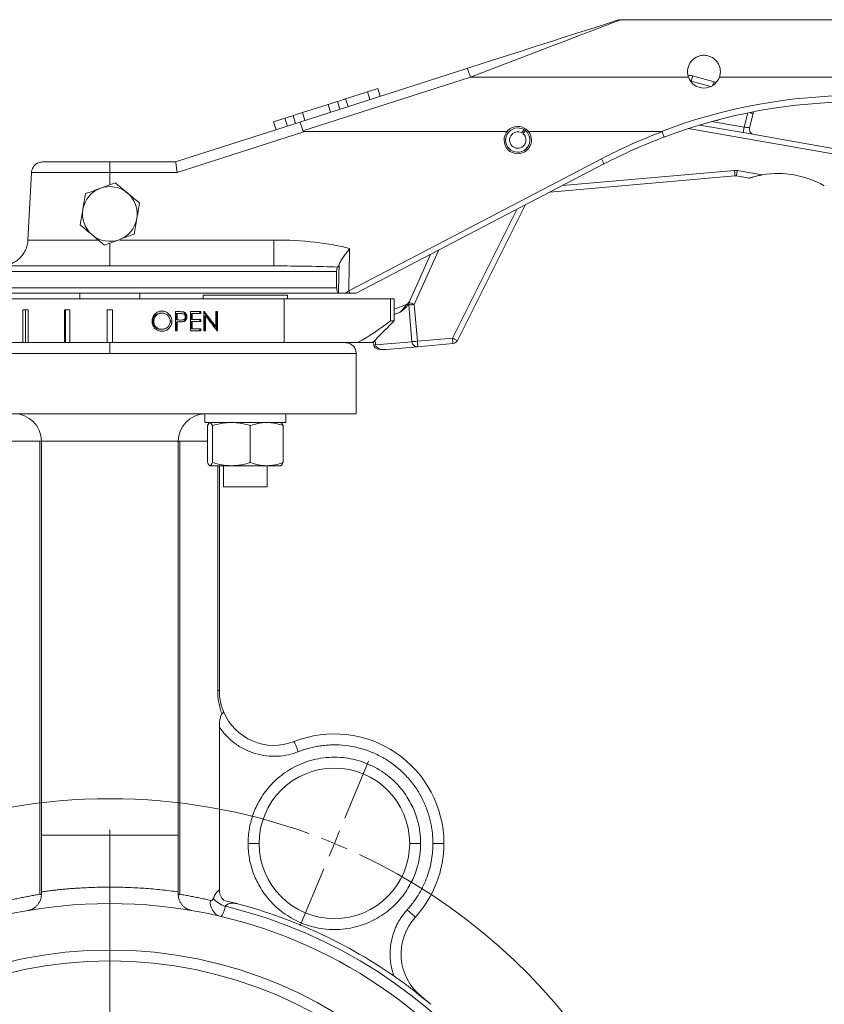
# Model space of a CAD drawing. Header units: millimetres. Extents: x 2 to 458, y -103 to 427.
# Tile 7 of 11: x 92 to 239, y 247 to 427. Entities that reach past the tile are written whole.
import ezdxf

# ---------------------------------------------------------------- set-up
doc = ezdxf.new("R2010")
doc.units = ezdxf.units.MM

# ---------------------------------------------------------------- blocks, each defined once
blk = doc.blocks.new('SW_CENTERMARKSYMBOL_0')
at = {"color": 0, "linetype": 'Continuous', "lineweight": 0}
for p, q in [((83.92, 4.62), (88.23, 15.01)), ((41, -93.99), (41, 2.5)), ((82.01, 0), (82.97, 2.31)), ((82.01, 0), (81.05, -2.31)), ((80.1, -4.62), (75.79, -15.01))]:
    blk.add_line(p, q, dxfattribs=at)
for start, end in [(70.1736, 109.8264), (67.5, 68.8368), (66.1632, 67.5), (295.1736, 64.8264)]:
    blk.add_arc((41, -98.99), 107.15, start, end, dxfattribs=at)

msp = doc.modelspace()

# ---------------------------------------------------------------- linework, layer by layer
at = {"color": 7, "linetype": 'Continuous', "lineweight": 15}
for p, q in [((326.8, 426.91), (202.11, 426.91)), ((143.49, 408.19), (174.03, 417.99)), ((174.64, 416.41), (144.07, 406.6)), ((174.64, 416.41), (214.47, 416.41)), ((215.23, 416.62), (219.16, 415.57)), ((220.13, 416.41), (326.8, 416.41)), ((155.83, 413.73), (157.74, 414.34)), ((157.74, 414.34), (158.2, 412.91)), ((219.16, 415.57), (219.51, 415.37)), ((151.85, 412.45), (155.83, 413.73)), ((151.85, 412.45), (152.31, 411.02)), ((155.83, 413.73), (156.29, 412.3)), ((148.67, 411.43), (143.96, 409.92)), ((150.35, 411.97), (148.67, 411.43)), ((148.67, 411.43), (149.13, 410)), ((150.35, 411.97), (150.81, 410.54)), ((138.7, 408.23), (140.78, 408.9)), ((140.78, 408.9), (141.24, 407.47)), ((143.96, 409.92), (142.27, 409.38)), ((142.27, 409.38), (142.73, 407.95)), ((143.96, 409.92), (144.42, 408.49)), ((226.32, 409.74), (225.64, 407.17)), ((120.8, 400.91), (143.49, 408.19)), ((138.7, 408.23), (139.15, 406.8)), ((184.43, 406.81), (184.02, 406.22)), ((184.27, 406.05), (184.68, 406.64)), ((216.52, 407.66), (224.45, 406.27)), ((144.44, 406.5), (121.11, 399.01)), ((144.44, 406.5), (181.37, 406.5)), ((185.23, 406.5), (209.52, 406.5)), ((224.45, 406.27), (314.62, 390.45)), ((152.43, 377.37), (198.58, 401.48)), ((96.49, 400.91), (108.8, 400.91)), ((108.8, 400.91), (108.8, 399.01)), ((108.8, 400.91), (120.8, 400.91)), ((199.05, 400.54), (153.8, 376.91)), ((93.85, 386.65), (94.5, 399.01)), ((108.8, 399.01), (94.5, 399.01)), ((121.11, 399.01), (108.8, 399.01)), ((222.97, 398.37), (189.18, 395.39)), ((225.57, 397.95), (223.23, 398.36)), ((223.4, 399.35), (227.97, 398.55)), ((184.65, 393.02), (172.28, 368.27)), ((138.78, 386.65), (138.78, 381.91)), ((163.46, 375.27), (167.39, 384.01)), ((84.09, 381.91), (138.78, 381.91)), ((150.22, 380.91), (83.93, 380.91)), ((150.22, 380.91), (150.22, 377.91)), ((83.93, 377.91), (150.22, 377.91)), ((150.76, 376.91), (84.09, 376.91)), ((103.3, 376.91), (103.3, 375.91)), ((114.3, 375.91), (114.3, 376.91)), ((125.87, 376.56), (125.87, 375.91)), ((141.24, 376.56), (125.87, 376.56)), ((141.24, 375.91), (141.24, 376.56)), ((153.8, 376.91), (152.67, 376.91)), ((140.62, 375.91), (63.8, 375.91)), ((140.62, 367.91), (140.62, 375.91)), ((160.04, 375.91), (140.62, 375.91)), ((160.04, 371.91), (160.04, 375.91)), ((160.72, 375.91), (160.04, 375.91)), ((160.72, 371.9), (160.72, 375.91)), ((160.72, 371.91), (160.72, 375.91)), ((160.72, 375.91), (160.72, 375.91)), ((160.72, 374.03), (162.97, 374.89)), ((163.32, 374.96), (163.46, 375.27)), ((163.97, 368.06), (163.38, 374.78)), ((164.37, 374.86), (164.96, 368.15)), ((92.94, 373.91), (93.88, 373.91)), ((92.94, 367.91), (92.94, 373.91)), ((93.37, 373.91), (93.37, 367.91)), ((93.88, 373.91), (93.88, 367.91)), ((100.5, 373.91), (101.48, 373.91)), ((100.5, 367.91), (100.5, 373.91)), ((100.71, 373.91), (100.71, 367.91)), ((101.48, 373.91), (101.48, 367.91)), ((108.3, 367.91), (108.3, 373.91)), ((108.3, 373.91), (109.3, 373.91)), ((109.3, 373.91), (109.3, 367.91)), ((118.16, 373.29), (118.32, 373.29)), ((121.48, 373.56), (120.82, 373.56)), ((120.82, 373.56), (120.82, 370.06)), ((120.96, 373.2), (120.96, 372.04)), ((120.96, 373.2), (121.12, 373.2)), ((121.12, 372.04), (121.12, 373.2)), ((121.12, 373.2), (121.73, 373.2)), ((122.09, 373.51), (122.24, 373.51)), ((122.72, 372.62), (122.88, 372.62)), ((125.41, 373.56), (123.56, 373.56)), ((123.56, 373.56), (123.56, 370.06)), ((123.7, 373.2), (123.7, 372.13)), ((123.7, 373.2), (123.85, 373.2)), ((123.85, 372.13), (123.85, 373.2)), ((123.85, 373.2), (125.41, 373.2)), ((125.26, 373.56), (125.26, 373.2)), ((125.41, 373.2), (125.41, 373.56)), ((126.05, 373.56), (125.99, 373.56)), ((125.99, 373.56), (125.99, 370.06)), ((126.13, 372.81), (126.13, 370.06)), ((126.13, 372.81), (126.28, 372.81)), ((126.28, 370.06), (126.28, 372.81)), ((128.46, 373.56), (128.18, 373.56)), ((128.18, 373.56), (128.18, 370.81)), ((128.31, 373.56), (128.31, 370.18)), ((128.46, 370.06), (128.46, 373.56)), ((116.66, 371.8), (116.82, 371.8)), ((119.97, 371.81), (120.12, 371.81)), ((120.96, 372.04), (121.12, 372.04)), ((120.96, 371.68), (120.96, 370.06)), ((120.96, 371.68), (121.12, 371.68)), ((121.12, 370.06), (121.12, 371.68)), ((121.12, 371.68), (121.36, 371.68)), ((121.55, 372.03), (121.71, 372.03)), ((121.71, 372.03), (121.72, 372.03)), ((122.06, 371.74), (122.21, 371.74)), ((123.7, 372.13), (123.85, 372.13)), ((123.7, 371.77), (123.7, 370.42)), ((123.7, 371.77), (123.85, 371.77)), ((125.41, 372.13), (123.85, 372.13)), ((123.85, 370.42), (123.85, 371.77)), ((123.85, 371.77), (125.41, 371.77)), ((125.26, 372.13), (125.26, 371.77)), ((125.41, 371.77), (125.41, 372.13)), ((128.02, 370.81), (128.18, 370.81)), ((160.04, 371.91), (160.72, 371.91)), ((118.16, 370.33), (118.32, 370.33)), ((120.82, 370.06), (121.12, 370.06)), ((123.56, 370.06), (125.41, 370.06)), ((123.7, 370.42), (123.85, 370.42)), ((125.41, 370.42), (123.85, 370.42)), ((125.26, 370.42), (125.26, 370.06)), ((125.41, 370.06), (125.41, 370.42)), ((125.99, 370.06), (126.28, 370.06)), ((128.4, 370.06), (128.46, 370.06)), ((92.94, 367.91), (86.74, 367.91)), ((92.94, 367.91), (93.37, 367.91)), ((93.37, 367.91), (93.88, 367.91)), ((100.5, 367.91), (93.88, 367.91)), ((100.5, 367.91), (100.71, 367.91)), ((100.71, 367.91), (101.48, 367.91)), ((108.3, 367.91), (101.48, 367.91)), ((108.3, 367.91), (109.3, 367.91)), ((140.62, 367.91), (109.3, 367.91)), ((154.09, 367.91), (140.62, 367.91)), ((154.09, 367.91), (156.79, 367.91)), ((156.94, 368.06), (157, 367.45)), ((157.35, 367.48), (163.97, 368.06)), ((165.05, 367.15), (159.29, 366.65)), ((164.96, 368.15), (171.38, 368.72)), ((171.47, 367.72), (165.05, 367.15)), ((153.8, 354.91), (153.8, 365.91)), ((63.8, 354.91), (108.8, 354.91)), ((108.8, 354.91), (153.8, 354.91)), ((126.15, 354.91), (126.15, 353.31)), ((140.95, 353.31), (140.95, 354.91)), ((140.95, 353.31), (126.15, 353.31)), ((126.64, 345.99), (126.64, 352.73)), ((127.55, 345.99), (127.55, 352.73)), ((134.46, 345.99), (134.46, 352.73)), ((140.46, 345.99), (140.46, 352.73)), ((89.11, 349.91), (96, 349.91)), ((96.3, 349.91), (96, 349.91)), ((96, 267.1), (96, 349.91)), ((96.3, 349.91), (121.3, 349.91)), ((96.3, 349.91), (96.3, 277.91)), ((121.3, 277.91), (121.3, 349.91)), ((121.61, 349.91), (121.3, 349.91)), ((121.61, 349.91), (121.61, 267.1)), ((131.01, 345.41), (127.1, 345.41)), ((128.8, 345.41), (128.8, 304.31)), ((129.55, 345.41), (129.55, 341.56)), ((131.01, 345.41), (137.46, 345.41)), ((137.46, 345.41), (140.05, 345.41)), ((137.55, 341.56), (137.55, 345.41)), ((137.55, 341.56), (129.55, 341.56)), ((128.8, 304.31), (128.5, 304.31)), ((128.8, 267.92), (128.8, 297.68)), ((121.3, 277.91), (96.3, 277.91)), ((96.3, 267.54), (96.3, 277.91)), ((121.3, 277.91), (121.3, 267.54)), ((96, 267.1), (96.3, 267.1)), ((121.3, 267.1), (121.61, 267.1)), ((131.86, 265.42), (131.86, 265.44))]:
    msp.add_line(p, q, dxfattribs=at)
at = {"color": 8, "linetype": 'Continuous', "lineweight": 15}
for p, q in [((214.97, 415.66), (214.85, 415.68)), ((218.58, 414.69), (214.97, 415.66)), ((224.62, 407.25), (225.33, 409.88)), ((314.44, 389.47), (214.44, 407.01)), ((218.71, 408.29), (224.62, 407.25)), ((108.8, 396.73), (108.8, 399.01)), ((191.49, 396.6), (222.88, 399.37)), ((171.38, 368.72), (183.13, 392.23)), ((93.85, 386.65), (106.68, 386.65)), ((108.8, 386.07), (108.8, 381.91)), ((110.6, 386.65), (138.78, 386.65)), ((168.82, 384.75), (164.37, 374.86)), ((161.83, 373.47), (160.72, 373.04)), ((157.27, 368.39), (157.35, 367.48)), ((63.8, 365.91), (108.8, 365.91)), ((108.8, 365.91), (153.8, 365.91)), ((121.61, 349.91), (126.64, 349.91)), ((128.5, 304.31), (128.5, 345.41))]:
    msp.add_line(p, q, dxfattribs=at)
at = {"color": 7, "linetype": 'Continuous', "lineweight": 15, "flags": 128}
for points in [[(174.03, 417.99), (177.37, 419.07), (180.62, 420.11), (183.73, 421.11), (186.68, 422.05), (189.44, 422.94), (191.97, 423.75), (194.25, 424.48), (196.26, 425.13), (197.96, 425.67), (199.34, 426.12), (200.4, 426.46), (201.1, 426.68), (201.46, 426.8), (201.5, 426.81)], [(219.16, 415.57), (219.15, 415.56), (219.13, 415.5), (219.1, 415.42), (219.05, 415.3), (218.99, 415.16), (218.92, 415), (218.86, 414.84)], [(150.35, 411.97), (150.61, 412.05), (150.86, 412.13), (151.08, 412.2), (151.28, 412.27), (151.46, 412.32), (151.61, 412.37), (151.74, 412.41), (151.85, 412.45)], [(140.78, 408.9), (140.89, 408.93), (141.02, 408.97), (141.17, 409.02), (141.35, 409.08), (141.55, 409.14), (141.77, 409.21), (142.01, 409.29), (142.27, 409.38)], [(226.38, 410.09), (226.38, 410.06), (226.32, 409.74)], [(184.43, 406.81), (184.49, 406.91), (184.59, 407.05)], [(184.84, 406.88), (184.74, 406.73), (184.68, 406.64)], [(224.45, 406.27), (224.45, 406.29), (224.46, 406.34), (224.48, 406.44), (224.5, 406.56), (224.53, 406.71), (224.56, 406.88), (224.59, 407.06), (224.62, 407.25)], [(224.62, 407.25), (224.82, 407.24), (225.01, 407.22), (225.19, 407.21), (225.34, 407.19), (225.46, 407.18), (225.56, 407.17), (225.62, 407.17), (225.64, 407.17)], [(222.97, 398.37), (222.97, 398.39), (222.96, 398.45), (222.96, 398.54), (222.94, 398.66), (222.93, 398.82), (222.92, 398.99), (222.9, 399.17), (222.88, 399.37)], [(223.23, 398.36), (223.23, 398.38), (223.24, 398.44), (223.26, 398.53), (223.28, 398.65), (223.31, 398.8), (223.34, 398.97), (223.37, 399.15), (223.4, 399.35)], [(164.37, 374.86), (164.18, 374.85), (163.99, 374.83), (163.82, 374.81), (163.67, 374.8), (163.54, 374.79), (163.45, 374.78), (163.39, 374.78), (163.38, 374.78)], [(163.46, 375.27), (163.48, 375.27), (163.53, 375.24), (163.61, 375.2), (163.73, 375.15), (163.87, 375.09), (164.02, 375.02), (164.19, 374.94), (164.37, 374.86)], [(164.96, 368.15), (164.77, 368.13), (164.58, 368.12), (164.41, 368.1), (164.26, 368.09), (164.14, 368.08), (164.04, 368.07), (163.99, 368.06), (163.97, 368.06)], [(164.96, 368.15), (164.98, 367.96), (165, 367.77), (165.01, 367.6), (165.03, 367.45), (165.04, 367.32), (165.05, 367.23), (165.05, 367.17), (165.05, 367.15)], [(171.38, 368.72), (171.56, 368.63), (171.72, 368.55), (171.88, 368.47), (172.01, 368.4), (172.12, 368.35), (172.21, 368.3), (172.26, 368.28), (172.28, 368.27)], [(171.38, 368.72), (171.4, 368.52), (171.41, 368.34), (171.43, 368.16), (171.44, 368.01), (171.45, 367.89), (171.46, 367.8), (171.47, 367.74), (171.47, 367.72)]]:
    msp.add_lwpolyline(points, dxfattribs=at)
at = {"color": 8, "linetype": 'Continuous', "lineweight": 15, "flags": 128}
for points in [[(202.11, 426.91), (201.95, 426.84), (201.45, 426.65), (200.63, 426.34), (199.5, 425.91), (198.06, 425.36), (196.32, 424.69), (194.32, 423.93), (192.06, 423.07), (189.58, 422.12), (186.88, 421.09), (184.02, 419.99), (181, 418.84), (177.86, 417.64), (174.64, 416.41)], [(226.32, 409.74), (226.3, 409.74), (226.25, 409.76), (226.16, 409.78), (226.04, 409.81), (225.89, 409.85), (225.73, 409.9), (225.58, 409.93)], [(157, 367.45), (157, 367.45), (157.02, 367.45), (157.09, 367.46), (157.21, 367.47), (157.35, 367.48)]]:
    msp.add_lwpolyline(points, dxfattribs=at)
at = {"color": 7, "linetype": 'Continuous', "lineweight": 15}
for radius in [88, 79.5, 77.5]:
    msp.add_circle((108.8, 177.41), radius, dxfattribs=at)
for centre, radius, start, end in [((202.11, 424.91), 2, 90.9091, 107.796), ((166.79, 414.29), 8.14, 15.1162, 27.09), ((214.71, 414.69), 2, 74.8488, 98.0352), ((217.3, 417.41), 3, 199.4141, 340.5859), ((245.35, 312.07), 101, 90, 110.7751), ((245.35, 311.91), 100, 90, 110.6891), ((218.93, 411.37), 3, 270.9865, 298.7672), ((183.3, 404.91), 2.5, 58.9742, 51.9239), ((183.3, 404.91), 2.21, 59.4351, 51.463), ((183.3, 404.91), 2.5, 51.9446, 58.9742), ((226.6, 406.91), 1, 165.0487, 260.0487), ((183.3, 404.91), 1.5, 61.3309, 49.5672), ((245.35, 311.96), 101, 110.6781, 117.582), ((245.35, 311.91), 100, 110.6891, 117.582), ((188.99, 396.16), 10.97, 23.5209, 28.9897), ((223.06, 397.38), 2, 80.0487, 95.0487), ((223.06, 397.38), 1, 80.0487, 95.0487), ((230.86, 381.79), 17, 60.2988, 99.7987), ((108.8, 391.41), 5, 110.0087, 170.0087), ((108.8, 391.41), 5, 50.0087, 110.0087), ((108.8, 391.41), 5, 350.0087, 50.0087), ((108.8, 391.41), 5, 170.0087, 230.0087), ((108.8, 391.41), 5, 290.0087, 350.0087), ((108.8, 391.41), 5, 230.0087, 290.0087), ((119.35, 360.03), 37.35, 26.8609, 27.6644), ((162.61, 375.82), 1, 290.9941, 335.7735), ((164.37, 374.86), 1, 155.7735, 185.0487), ((164.96, 368.15), 1, 185.0487, 275.0487), ((171.38, 368.72), 1, 275.0487, 333.4412), ((91.3, 349.91), 5, 360, 90), ((126.3, 349.91), 5, 91.7336, 180), ((138.8, 304.31), 10, 202.2231, 291.5195), ((149.81, 276.4), 20, 360, 111.5195), ((149.81, 276.4), 13.75, 0, 180), ((149.81, 276.4), 13.75, 180, 0), ((149.81, 276.4), 20, 317.6775, 0), ((96.03, 267.74), 0.711, 267.3129, 292.2046), ((121.57, 267.74), 0.711, 247.7954, 272.6871), ((131.29, 269.35), 4.67, 219.9861, 252.7577), ((129.83, 265.61), 2.68, 172.2701, 252.5784), ((108.8, 177.41), 91, 55.2389, 76.7572), ((108.8, 177.41), 90, 0, 76.4379), ((171.99, 256.2), 10, 137.6775, 231.2738)]:
    msp.add_arc(centre, radius, start, end, dxfattribs=at)
for centre, major_axis, ratio, start_param, end_param in [((144.11, 406.29), (-0.61, 1.9), 0.032792, 4.865546, 6.283185), ((201.54, 424.72), (57.46, 18.12), 0.032805, 3.141925, 3.24523), ((121.11, 398.91), (-0.31, 2), 0.008008, 4.763495, 6.281932), ((137.73, 380.65), (20.89, 0.33), 0.286825, 0.774954, 1.516144), ((108.8, 710.77), (0, 896.81), 0.052408, 4.331482, 4.340712), ((137.73, 380.91), (19.45, 0.05), 0.051335, 0.860596, 1.516796), ((108.8, 710.88), (0, 896.81), 0.050178, 4.330851, 4.337146), ((161.44, 373.23), (1.54, 1.66), 0.054773, 4.904082, 6.394837), ((108.8, 377.81), (-43.74, 52.57), 0.155868, 4.450953, 4.503216), ((108.8, 377.81), (-44.23, 53.16), 0.155868, 4.452433, 4.504109), ((108.8, 377.36), (-44.23, 53.17), 0.155864, 4.447015, 4.498596), ((108.8, 372.02), (44.5, -0.53), 0.003889, 1.280225, 1.294001), ((108.8, 372.02), (45, -0.54), 0.003889, 1.279963, 1.293587), ((159.21, 367.64), (1.86, 0.16), 0.536629, 3.141593, 4.712389)]:
    msp.add_ellipse(centre, major_axis=major_axis, ratio=ratio, start_param=start_param, end_param=end_param, dxfattribs=at)
for points, knots in [([(214.47, 416.41), (214.39, 416.64), (214.34, 416.88), (214.29, 417.36), (214.3, 417.6), (214.37, 418.07), (214.43, 418.3), (214.6, 418.73), (214.71, 418.94), (214.98, 419.32), (215.13, 419.49), (215.49, 419.81), (215.68, 419.94), (216.1, 420.17), (216.33, 420.26), (216.8, 420.38), (217.05, 420.41), (217.54, 420.41), (217.79, 420.38), (218.14, 420.29), (218.26, 420.25), (218.49, 420.17), (218.6, 420.12), (218.92, 419.95), (219.11, 419.81), (219.47, 419.5), (219.62, 419.32), (219.89, 418.94), (220, 418.73), (220.18, 418.3), (220.24, 418.07), (220.3, 417.6), (220.31, 417.36), (220.26, 416.88), (220.21, 416.64), (220.13, 416.41)], [0, 0, 0, 0, 0.0625, 0.0625, 0.125, 0.125, 0.1875, 0.1875, 0.25, 0.25, 0.3125, 0.3125, 0.375, 0.375, 0.4375, 0.4375, 0.5, 0.5, 0.5625, 0.5625, 0.59375, 0.59375, 0.625, 0.625, 0.6875, 0.6875, 0.75, 0.75, 0.8125, 0.8125, 0.875, 0.875, 0.9375, 0.9375, 1, 1, 1, 1]), ([(215.23, 416.62), (215.23, 416.62), (215.22, 416.6), (215.2, 416.5), (215.18, 416.43), (215.13, 416.25), (215.1, 416.14), (215.04, 415.91), (215, 415.78), (214.97, 415.66)], [0, 0, 0, 0, 0.25, 0.25, 0.5, 0.5, 0.75, 0.75, 1, 1, 1, 1]), ([(209.68, 406.45), (209.68, 406.47), (209.66, 406.48), (209.64, 406.49), (209.62, 406.49), (209.58, 406.5), (209.55, 406.5), (209.52, 406.5)], [0, 0, 0, 0, 0.25, 0.25, 0.5, 0.5, 1, 1, 1, 1]), ([(209.68, 406.45), (209.73, 406.33), (209.78, 406.2), (209.86, 405.96), (209.9, 405.85), (209.96, 405.67), (209.99, 405.59), (210.02, 405.49), (210.02, 405.46), (210.02, 405.46)], [0, 0, 0, 0, 0.25, 0.25, 0.5, 0.5, 0.75, 0.75, 1, 1, 1, 1]), ([(94.5, 399.01), (94.52, 399.26), (94.58, 399.51), (94.79, 399.97), (94.94, 400.18), (95.3, 400.53), (95.52, 400.67), (95.99, 400.86), (96.24, 400.91), (96.49, 400.91)], [0, 0, 0, 0, 0.25, 0.25, 0.5, 0.5, 0.75, 0.75, 1, 1, 1, 1]), ([(227.97, 398.55), (227.73, 398.51), (227.5, 398.46), (227.04, 398.36), (226.81, 398.3), (226.36, 398.19), (226.14, 398.13), (225.85, 398.04), (225.76, 398.01), (225.62, 397.97), (225.57, 397.95), (225.57, 397.95)], [0, 0, 0, 0, 0.25, 0.25, 0.5, 0.5, 0.75, 0.75, 0.875, 0.875, 1, 1, 1, 1]), ([(107.09, 396.11), (106.63, 395.94), (106.17, 395.77), (105.26, 395.44), (104.82, 395.28), (104.38, 395.12)], [0, 0, 0, 0, 0.5, 0.5, 1, 1, 1, 1]), ([(109.8, 397.09), (109.36, 396.93), (108.91, 396.77), (108, 396.44), (107.55, 396.27), (107.09, 396.11)], [0, 0, 0, 0, 0.5, 0.5, 1, 1, 1, 1]), ([(112.01, 395.24), (111.83, 395.4), (111.64, 395.55), (111.27, 395.87), (111.08, 396.02), (110.53, 396.49), (110.16, 396.79), (109.8, 397.09)], [0, 0, 0, 0, 0.25, 0.25, 0.5, 0.5, 1, 1, 1, 1]), ([(103.88, 392.27), (103.83, 392.03), (103.79, 391.79), (103.71, 391.31), (103.67, 391.07), (103.54, 390.36), (103.46, 389.9), (103.38, 389.43)], [0, 0, 0, 0, 0.25, 0.25, 0.5, 0.5, 1, 1, 1, 1]), ([(113.73, 390.54), (113.77, 390.78), (113.81, 391.02), (113.9, 391.5), (113.94, 391.74), (114.06, 392.45), (114.14, 392.92), (114.23, 393.38)], [0, 0, 0, 0, 0.25, 0.25, 0.5, 0.5, 1, 1, 1, 1]), ([(105.59, 387.58), (105.78, 387.42), (105.96, 387.26), (106.34, 386.95), (106.52, 386.79), (107.07, 386.33), (107.44, 386.02), (107.8, 385.72)], [0, 0, 0, 0, 0.25, 0.25, 0.5, 0.5, 1, 1, 1, 1]), ([(113.22, 387.7), (112.78, 387.54), (112.33, 387.37), (111.43, 387.04), (110.97, 386.88), (110.51, 386.71)], [0, 0, 0, 0, 0.5, 0.5, 1, 1, 1, 1]), ([(93.85, 386.65), (93.84, 386.33), (93.79, 386.01), (93.64, 385.4), (93.53, 385.1), (93.27, 384.53), (93.11, 384.25), (92.74, 383.74), (92.53, 383.5), (92.07, 383.06), (91.83, 382.87), (91.29, 382.53), (91.01, 382.38), (90.42, 382.15), (90.12, 382.06), (89.65, 381.97), (89.5, 381.95), (89.18, 381.91), (89.02, 381.91), (88.86, 381.91)], [0, 0, 0, 0, 0.125, 0.125, 0.25, 0.25, 0.375, 0.375, 0.5, 0.5, 0.625, 0.625, 0.75, 0.75, 0.875, 0.875, 0.9375, 0.9375, 1, 1, 1, 1]), ([(110.51, 386.71), (110.05, 386.54), (109.59, 386.37), (108.68, 386.04), (108.24, 385.88), (107.8, 385.72)], [0, 0, 0, 0, 0.5, 0.5, 1, 1, 1, 1]), ([(150.67, 382.2), (150.76, 382.41), (150.88, 382.63), (151.15, 383.09), (151.31, 383.33), (151.65, 383.82), (151.83, 384.06), (152.11, 384.44), (152.21, 384.56), (152.4, 384.82), (152.5, 384.95), (152.59, 385.07)], [0, 0, 0, 0, 0.25, 0.25, 0.5, 0.5, 0.75, 0.75, 0.875, 0.875, 1, 1, 1, 1]), ([(150.41, 381.7), (150.36, 381.62), (150.31, 381.51), (150.24, 381.23), (150.22, 381.07), (150.22, 380.91)], [0, 0, 0, 0, 0.5, 0.5, 1, 1, 1, 1]), ([(150.22, 377.91), (150.22, 377.79), (150.23, 377.67), (150.27, 377.46), (150.3, 377.36), (150.36, 377.2), (150.4, 377.13), (150.48, 377.02), (150.52, 376.98), (150.57, 376.95)], [0, 0, 0, 0, 0.25, 0.25, 0.5, 0.5, 0.75, 0.75, 1, 1, 1, 1]), ([(151.85, 376.91), (151.74, 376.91), (151.63, 376.91), (151.42, 376.91), (151.33, 376.91), (151.05, 376.91), (150.89, 376.91), (150.76, 376.91)], [0, 0, 0, 0, 0.25, 0.25, 0.5, 0.5, 1, 1, 1, 1]), ([(163.32, 374.96), (163.17, 374.63), (162.92, 374.36), (162.4, 373.89), (162.11, 373.67), (161.83, 373.47)], [0, 0, 0, 0, 0.5, 0.5, 1, 1, 1, 1]), ([(118.3, 373.65), (118.24, 373.65), (118.19, 373.65), (118.07, 373.64), (118.01, 373.63), (117.84, 373.6), (117.72, 373.56), (117.5, 373.47), (117.4, 373.41), (117.2, 373.27), (117.11, 373.2), (116.94, 373.02), (116.87, 372.93), (116.74, 372.73), (116.69, 372.62), (116.6, 372.4), (116.56, 372.28), (116.53, 372.1), (116.52, 372.04), (116.51, 371.92), (116.51, 371.86), (116.51, 371.8)], [0, 0, 0, 0, 0.0625, 0.0625, 0.125, 0.125, 0.25, 0.25, 0.375, 0.375, 0.5, 0.5, 0.625, 0.625, 0.75, 0.75, 0.875, 0.875, 0.9375, 0.9375, 1, 1, 1, 1]), ([(118.16, 373.29), (118.07, 373.29), (117.97, 373.28), (117.78, 373.25), (117.69, 373.22), (117.51, 373.14), (117.42, 373.1), (117.26, 372.99), (117.18, 372.93), (117.04, 372.8), (116.97, 372.72), (116.86, 372.56), (116.81, 372.47), (116.74, 372.29), (116.71, 372.2), (116.67, 372), (116.66, 371.9), (116.66, 371.8)], [0, 0, 0, 0, 0.125, 0.125, 0.25, 0.25, 0.375, 0.375, 0.5, 0.5, 0.625, 0.625, 0.75, 0.75, 0.875, 0.875, 1, 1, 1, 1]), ([(116.82, 371.8), (116.82, 371.9), (116.83, 372), (116.86, 372.19), (116.89, 372.29), (116.97, 372.47), (117.02, 372.56), (117.13, 372.72), (117.19, 372.79), (117.4, 373), (117.57, 373.11), (117.84, 373.22), (117.93, 373.25), (118.13, 373.28), (118.22, 373.29), (118.32, 373.29)], [0, 0, 0, 0, 0.125, 0.125, 0.25, 0.25, 0.375, 0.375, 0.5, 0.5, 0.75, 0.75, 0.875, 0.875, 1, 1, 1, 1]), ([(120.12, 371.81), (120.12, 371.88), (120.12, 371.94), (120.11, 372.06), (120.1, 372.12), (120.07, 372.3), (120.04, 372.42), (119.95, 372.64), (119.89, 372.75), (119.76, 372.95), (119.68, 373.04), (119.51, 373.21), (119.42, 373.29), (119.22, 373.42), (119.11, 373.48), (118.89, 373.57), (118.78, 373.6), (118.54, 373.64), (118.42, 373.65), (118.3, 373.65)], [0, 0, 0, 0, 0.0625, 0.0625, 0.125, 0.125, 0.25, 0.25, 0.375, 0.375, 0.5, 0.5, 0.625, 0.625, 0.75, 0.75, 0.875, 0.875, 1, 1, 1, 1]), ([(118.32, 373.29), (118.42, 373.29), (118.51, 373.28), (118.7, 373.25), (118.79, 373.22), (118.98, 373.15), (119.06, 373.1), (119.22, 373), (119.3, 372.94), (119.44, 372.81), (119.51, 372.73), (119.62, 372.57), (119.67, 372.48), (119.74, 372.3), (119.77, 372.21), (119.81, 372.01), (119.82, 371.91), (119.82, 371.81)], [0, 0, 0, 0, 0.125, 0.125, 0.25, 0.25, 0.375, 0.375, 0.5, 0.5, 0.625, 0.625, 0.75, 0.75, 0.875, 0.875, 1, 1, 1, 1]), ([(121.32, 373.56), (121.45, 373.56), (121.58, 373.56), (121.83, 373.55), (121.96, 373.54), (122.09, 373.51)], [0, 0, 0, 0, 0.5, 0.5, 1, 1, 1, 1]), ([(122.24, 373.51), (122.12, 373.54), (121.99, 373.55), (121.73, 373.56), (121.6, 373.56), (121.48, 373.56)], [0, 0, 0, 0, 0.5, 0.5, 1, 1, 1, 1]), ([(122.58, 372.62), (122.58, 372.57), (122.57, 372.52), (122.55, 372.42), (122.53, 372.37), (122.45, 372.24), (122.38, 372.17), (122.2, 372.07), (122.1, 372.06), (121.9, 372.03), (121.81, 372.03), (121.71, 372.03)], [0, 0, 0, 0, 0.125, 0.125, 0.25, 0.25, 0.5, 0.5, 0.75, 0.75, 1, 1, 1, 1]), ([(121.73, 373.2), (121.83, 373.2), (121.92, 373.2), (122.12, 373.18), (122.21, 373.16), (122.38, 373.07), (122.45, 373), (122.53, 372.87), (122.55, 372.82), (122.57, 372.72), (122.58, 372.67), (122.58, 372.62)], [0, 0, 0, 0, 0.25, 0.25, 0.5, 0.5, 0.75, 0.75, 0.875, 0.875, 1, 1, 1, 1]), ([(122.72, 372.62), (122.72, 372.52), (122.71, 372.42), (122.66, 372.22), (122.61, 372.13), (122.49, 371.97), (122.42, 371.9), (122.25, 371.8), (122.15, 371.76), (122.06, 371.74)], [0, 0, 0, 0, 0.25, 0.25, 0.5, 0.5, 0.75, 0.75, 1, 1, 1, 1]), ([(122.09, 373.51), (122.18, 373.48), (122.27, 373.45), (122.43, 373.34), (122.5, 373.27), (122.62, 373.11), (122.66, 373.02), (122.7, 372.87), (122.71, 372.82), (122.72, 372.72), (122.72, 372.67), (122.72, 372.62)], [0, 0, 0, 0, 0.25, 0.25, 0.5, 0.5, 0.75, 0.75, 0.875, 0.875, 1, 1, 1, 1]), ([(122.21, 371.74), (122.31, 371.76), (122.4, 371.8), (122.57, 371.9), (122.64, 371.97), (122.77, 372.13), (122.81, 372.22), (122.87, 372.42), (122.88, 372.52), (122.88, 372.62)], [0, 0, 0, 0, 0.25, 0.25, 0.5, 0.5, 0.75, 0.75, 1, 1, 1, 1]), ([(122.88, 372.62), (122.88, 372.72), (122.87, 372.82), (122.81, 373.02), (122.77, 373.11), (122.65, 373.27), (122.58, 373.34), (122.46, 373.42), (122.42, 373.44), (122.33, 373.48), (122.29, 373.5), (122.24, 373.51)], [0, 0, 0, 0, 0.25, 0.25, 0.5, 0.5, 0.75, 0.75, 0.875, 0.875, 1, 1, 1, 1]), ([(116.51, 371.8), (116.51, 371.74), (116.51, 371.68), (116.52, 371.56), (116.53, 371.5), (116.56, 371.32), (116.6, 371.2), (116.69, 370.98), (116.75, 370.87), (116.88, 370.68), (116.96, 370.58), (117.13, 370.41), (117.22, 370.34), (117.42, 370.2), (117.53, 370.15), (117.75, 370.06), (117.86, 370.03), (118.04, 369.99), (118.09, 369.99), (118.21, 369.98), (118.27, 369.97), (118.33, 369.97)], [0, 0, 0, 0, 0.0625, 0.0625, 0.125, 0.125, 0.25, 0.25, 0.375, 0.375, 0.5, 0.5, 0.625, 0.625, 0.75, 0.75, 0.875, 0.875, 0.9375, 0.9375, 1, 1, 1, 1]), ([(116.66, 371.8), (116.67, 371.7), (116.67, 371.6), (116.71, 371.41), (116.74, 371.31), (116.81, 371.13), (116.86, 371.05), (116.98, 370.89), (117.04, 370.82), (117.25, 370.62), (117.42, 370.51), (117.69, 370.4), (117.78, 370.37), (117.97, 370.34), (118.07, 370.33), (118.16, 370.33)], [0, 0, 0, 0, 0.125, 0.125, 0.25, 0.25, 0.375, 0.375, 0.5, 0.5, 0.75, 0.75, 0.875, 0.875, 1, 1, 1, 1]), ([(118.32, 370.33), (118.22, 370.33), (118.13, 370.34), (117.94, 370.37), (117.84, 370.4), (117.57, 370.51), (117.41, 370.61), (117.2, 370.82), (117.13, 370.89), (117.02, 371.05), (116.97, 371.13), (116.89, 371.31), (116.87, 371.41), (116.84, 371.55), (116.83, 371.6), (116.82, 371.7), (116.82, 371.75), (116.82, 371.8)], [0, 0, 0, 0, 0.125, 0.125, 0.25, 0.25, 0.5, 0.5, 0.625, 0.625, 0.75, 0.75, 0.875, 0.875, 0.9375, 0.9375, 1, 1, 1, 1]), ([(119.82, 371.81), (119.82, 371.71), (119.81, 371.62), (119.77, 371.42), (119.74, 371.32), (119.67, 371.14), (119.62, 371.06), (119.51, 370.89), (119.45, 370.82), (119.24, 370.61), (119.07, 370.51), (118.8, 370.4), (118.7, 370.38), (118.51, 370.34), (118.42, 370.33), (118.32, 370.33)], [0, 0, 0, 0, 0.125, 0.125, 0.25, 0.25, 0.375, 0.375, 0.5, 0.5, 0.75, 0.75, 0.875, 0.875, 1, 1, 1, 1]), ([(118.33, 369.97), (118.45, 369.98), (118.57, 369.98), (118.8, 370.03), (118.91, 370.06), (119.13, 370.15), (119.24, 370.21), (119.43, 370.34), (119.52, 370.42), (119.69, 370.59), (119.76, 370.69), (119.89, 370.89), (119.95, 370.99), (120.04, 371.22), (120.07, 371.33), (120.1, 371.51), (120.11, 371.57), (120.12, 371.69), (120.12, 371.75), (120.12, 371.81)], [0, 0, 0, 0, 0.125, 0.125, 0.25, 0.25, 0.375, 0.375, 0.5, 0.5, 0.625, 0.625, 0.75, 0.75, 0.875, 0.875, 0.9375, 0.9375, 1, 1, 1, 1]), ([(122.06, 371.74), (121.92, 371.7), (121.78, 371.69), (121.49, 371.68), (121.35, 371.68), (121.2, 371.68)], [0, 0, 0, 0, 0.5, 0.5, 1, 1, 1, 1]), ([(121.36, 371.68), (121.5, 371.68), (121.65, 371.68), (121.93, 371.69), (122.07, 371.7), (122.21, 371.74)], [0, 0, 0, 0, 0.5, 0.5, 1, 1, 1, 1]), ([(160.72, 371.91), (160.73, 371.91), (160.72, 371.89), (160.68, 371.85), (160.65, 371.82), (160.55, 371.71), (160.47, 371.63), (160.38, 371.54)], [0, 0, 0, 0, 0.25, 0.25, 0.5, 0.5, 1, 1, 1, 1]), ([(108.8, 365.91), (108.8, 366.14), (108.8, 366.4), (108.8, 366.89), (108.8, 367.13), (108.8, 367.52), (108.8, 367.67), (108.8, 367.86), (108.8, 367.91), (108.8, 367.91)], [0, 0, 0, 0, 0.25, 0.25, 0.5, 0.5, 0.75, 0.75, 1, 1, 1, 1]), ([(153.8, 365.91), (153.77, 366.16), (153.73, 366.55), (153.48, 367.01), (153.23, 367.33), (152.91, 367.59), (152.44, 367.84), (152.05, 367.88), (151.8, 367.91)], [0, 0, 0, 0, 0.2394579, 0.3683602, 0.4999992, 0.6316375, 0.760543, 1, 1, 1, 1]), ([(157, 367.45), (157.01, 367.37), (157.04, 367.21), (157.18, 367.03), (157.38, 366.87), (157.71, 366.73), (158.36, 366.6), (158.91, 366.63), (159.29, 366.65)], [0, 0, 0, 0, 0.091507, 0.17285, 0.258552, 0.372126, 0.571642, 1, 1, 1, 1]), ([(127.1, 353.31), (127.06, 353.31), (127.02, 353.29), (126.94, 353.24), (126.91, 353.2), (126.79, 353.05), (126.72, 352.9), (126.64, 352.73)], [0, 0, 0, 0, 0.25, 0.25, 0.5, 0.5, 1, 1, 1, 1]), ([(127.55, 352.73), (127.48, 352.9), (127.4, 353.05), (127.25, 353.25), (127.18, 353.31), (127.1, 353.31)], [0, 0, 0, 0, 0.5, 0.5, 1, 1, 1, 1]), ([(127.55, 352.73), (128.11, 352.9), (128.69, 353.05), (129.84, 353.25), (130.42, 353.31), (131.01, 353.31)], [0, 0, 0, 0, 0.5, 0.5, 1, 1, 1, 1]), ([(131.01, 353.31), (131.59, 353.31), (132.18, 353.25), (133.34, 353.05), (133.9, 352.9), (134.46, 352.73)], [0, 0, 0, 0, 0.5, 0.5, 1, 1, 1, 1]), ([(137.46, 353.31), (137.2, 353.31), (136.95, 353.29), (136.44, 353.24), (136.19, 353.2), (135.44, 353.05), (134.95, 352.9), (134.46, 352.73)], [0, 0, 0, 0, 0.25, 0.25, 0.5, 0.5, 1, 1, 1, 1]), ([(140.46, 352.73), (139.97, 352.9), (139.47, 353.05), (138.47, 353.25), (137.97, 353.31), (137.46, 353.31)], [0, 0, 0, 0, 0.5, 0.5, 1, 1, 1, 1]), ([(140, 353.31), (140.04, 353.31), (140.08, 353.29), (140.16, 353.24), (140.19, 353.2), (140.31, 353.05), (140.38, 352.9), (140.46, 352.73)], [0, 0, 0, 0, 0.25, 0.25, 0.5, 0.5, 1, 1, 1, 1]), ([(127.1, 345.41), (127.06, 345.41), (127.02, 345.42), (126.94, 345.47), (126.91, 345.51), (126.79, 345.67), (126.72, 345.81), (126.64, 345.99)], [0, 0, 0, 0, 0.25, 0.25, 0.5, 0.5, 1, 1, 1, 1]), ([(127.55, 345.99), (127.48, 345.81), (127.4, 345.66), (127.25, 345.46), (127.18, 345.41), (127.1, 345.41)], [0, 0, 0, 0, 0.5, 0.5, 1, 1, 1, 1]), ([(127.55, 345.99), (128.11, 345.81), (128.69, 345.66), (129.84, 345.46), (130.42, 345.41), (131.01, 345.41)], [0, 0, 0, 0, 0.5, 0.5, 1, 1, 1, 1]), ([(131.01, 345.41), (131.59, 345.41), (132.18, 345.46), (133.34, 345.67), (133.9, 345.81), (134.46, 345.99)], [0, 0, 0, 0, 0.5, 0.5, 1, 1, 1, 1]), ([(137.46, 345.41), (137.2, 345.41), (136.95, 345.42), (136.44, 345.47), (136.19, 345.51), (135.44, 345.67), (134.95, 345.81), (134.46, 345.99)], [0, 0, 0, 0, 0.25, 0.25, 0.5, 0.5, 1, 1, 1, 1]), ([(140.46, 345.99), (139.97, 345.81), (139.47, 345.66), (138.47, 345.46), (137.97, 345.41), (137.46, 345.41)], [0, 0, 0, 0, 0.5, 0.5, 1, 1, 1, 1]), ([(140, 345.41), (140.04, 345.41), (140.08, 345.42), (140.16, 345.47), (140.19, 345.51), (140.31, 345.67), (140.38, 345.81), (140.46, 345.99)], [0, 0, 0, 0, 0.25, 0.25, 0.5, 0.5, 1, 1, 1, 1]), ([(129.28, 300.06), (129.24, 300.14), (129.18, 300.31), (129.09, 300.57), (129.01, 300.83), (128.91, 301.17), (128.8, 301.61), (128.69, 302.14), (128.6, 302.68), (128.55, 303.16), (128.52, 303.58), (128.5, 303.95), (128.5, 304.19), (128.5, 304.31)], [0, 0, 0, 0, 0.067781, 0.1346, 0.200534, 0.265662, 0.393375, 0.51827, 0.640719, 0.761551, 0.841369, 0.920767, 1, 1, 1, 1]), ([(129.54, 300.53), (129.3, 301.13), (129.11, 301.75), (128.86, 303.02), (128.8, 303.66), (128.8, 304.31)], [0, 0, 0, 0, 0.5, 0.5, 1, 1, 1, 1]), ([(129.28, 300.06), (129.28, 300.06), (129.28, 300.06), (129.29, 300.07), (129.3, 300.08), (129.32, 300.1), (129.37, 300.14), (129.44, 300.22), (129.5, 300.3), (129.54, 300.38), (129.55, 300.43), (129.56, 300.48), (129.55, 300.51), (129.54, 300.53)], [0, 0, 0, 0, 0.007872, 0.015749, 0.031485, 0.06289, 0.125483, 0.250172, 0.500384, 0.620693, 0.750032, 0.86498, 1, 1, 1, 1]), ([(128.8, 297.68), (128.8, 297.9), (128.81, 298.12), (128.84, 298.55), (128.86, 298.77), (128.93, 299.2), (128.97, 299.41), (129.06, 299.69), (129.09, 299.78), (129.17, 299.94), (129.22, 300.01), (129.28, 300.06)], [0, 0, 0, 0, 0.25, 0.25, 0.5, 0.5, 0.75, 0.75, 0.875, 0.875, 1, 1, 1, 1]), ([(128.8, 297.68), (129.16, 297.13), (129.58, 296.61), (130.51, 295.61), (131.02, 295.15), (132.14, 294.3), (132.74, 293.93), (134.01, 293.29), (134.67, 293.02), (136.03, 292.61), (136.72, 292.47), (138.1, 292.31), (138.79, 292.29), (140.13, 292.36), (140.79, 292.46), (142.04, 292.74), (142.64, 292.92), (143.2, 293.15)], [0, 0, 0, 0, 0.125, 0.125, 0.25, 0.25, 0.375, 0.375, 0.5, 0.5, 0.625, 0.625, 0.75, 0.75, 0.875, 0.875, 1, 1, 1, 1]), ([(142.47, 295.01), (142.47, 295.01), (142.49, 294.97), (142.56, 294.79), (142.61, 294.64), (142.76, 294.28), (142.84, 294.06), (143.02, 293.6), (143.12, 293.37), (143.2, 293.15)], [0, 0, 0, 0, 0.25, 0.25, 0.5, 0.5, 0.75, 0.75, 1, 1, 1, 1]), ([(167.81, 276.4), (167.81, 276.53), (167.8, 276.78), (167.79, 277.16), (167.77, 277.55), (167.74, 277.93), (167.69, 278.51), (167.58, 279.3), (167.39, 280.31), (167.13, 281.31), (166.7, 282.67), (166, 284.37), (164.88, 286.33), (163.48, 288.18), (161.83, 289.86), (159.96, 291.32), (157.92, 292.53), (155.75, 293.45), (153.52, 294.06), (151.28, 294.39), (149.44, 294.42), (148.02, 294.32), (146.99, 294.19), (145.99, 294), (145.13, 293.79), (144.4, 293.57), (143.8, 293.37), (143.4, 293.22), (143.2, 293.15)], [0, 0, 0, 0, 0.010914, 0.021822, 0.032728, 0.043638, 0.054557, 0.083233, 0.111924, 0.141927, 0.171946, 0.234345, 0.298811, 0.364918, 0.432167, 0.500001, 0.567835, 0.635084, 0.701191, 0.765657, 0.828056, 0.858059, 0.888078, 0.916754, 0.945445, 0.96363, 0.981808, 1, 1, 1, 1]), ([(134.06, 276.4), (134.06, 276.52), (134.06, 276.75), (134.07, 277.1), (134.09, 277.45), (134.12, 277.8), (134.15, 278.14), (134.23, 278.77), (134.38, 279.66), (134.68, 280.86), (135.1, 282.08), (135.85, 283.82), (136.89, 285.52), (138.23, 287.13), (139.45, 288.31), (140.84, 289.39), (142.39, 290.34), (144.1, 291.12), (145.93, 291.71), (147.84, 292.07), (149.81, 292.19), (151.77, 292.07), (153.68, 291.71), (155.51, 291.12), (157.22, 290.34), (158.78, 289.39), (160.17, 288.31), (161.38, 287.13), (162.72, 285.52), (163.76, 283.82), (164.52, 282.08), (164.93, 280.86), (165.23, 279.66), (165.4, 278.65), (165.5, 277.8), (165.55, 277.1), (165.55, 276.63), (165.56, 276.4)], [0, 0, 0, 0, 0.007071, 0.014136, 0.021199, 0.028261, 0.035328, 0.042402, 0.066383, 0.090374, 0.117402, 0.14444, 0.204832, 0.237455, 0.271606, 0.307186, 0.344051, 0.382012, 0.42084, 0.460267, 0.500001, 0.539735, 0.579163, 0.61799, 0.655952, 0.692817, 0.728396, 0.762548, 0.795171, 0.855563, 0.88259, 0.909628, 0.933609, 0.9576, 0.971736, 0.98586, 1, 1, 1, 1]), ([(165.56, 276.4), (165.56, 276.28), (165.55, 276.05), (165.54, 275.7), (165.52, 275.35), (165.5, 275.01), (165.46, 274.66), (165.38, 274.03), (165.23, 273.14), (164.93, 271.94), (164.52, 270.72), (163.76, 268.99), (162.72, 267.29), (161.38, 265.67), (160.17, 264.5), (158.78, 263.41), (157.22, 262.46), (155.51, 261.68), (153.68, 261.09), (151.77, 260.73), (149.81, 260.61), (147.84, 260.73), (145.93, 261.09), (144.1, 261.68), (142.39, 262.46), (140.84, 263.41), (139.45, 264.5), (138.23, 265.67), (136.89, 267.29), (135.85, 268.99), (135.1, 270.72), (134.68, 271.94), (134.38, 273.14), (134.21, 274.15), (134.11, 275), (134.06, 275.7), (134.06, 276.17), (134.06, 276.4)], [0, 0, 0, 0, 0.007071, 0.014136, 0.021199, 0.028261, 0.035328, 0.042402, 0.066383, 0.090374, 0.117402, 0.14444, 0.204832, 0.237455, 0.271606, 0.307186, 0.344051, 0.382012, 0.42084, 0.460267, 0.500001, 0.539735, 0.579163, 0.61799, 0.655952, 0.692817, 0.728396, 0.762548, 0.795171, 0.855563, 0.88259, 0.909628, 0.933609, 0.9576, 0.971736, 0.98586, 1, 1, 1, 1]), ([(136.06, 276.4), (136.06, 276.4), (136.01, 276.4), (135.82, 276.4), (135.67, 276.4), (135.27, 276.4), (135.04, 276.4), (134.55, 276.4), (134.29, 276.4), (134.06, 276.4)], [0, 0, 0, 0, 0.25, 0.25, 0.5, 0.5, 0.75, 0.75, 1, 1, 1, 1]), ([(163.11, 264.28), (163.21, 264.38), (163.39, 264.59), (163.66, 264.9), (163.92, 265.22), (164.17, 265.55), (164.41, 265.88), (164.65, 266.22), (164.88, 266.56), (165.33, 267.26), (165.94, 268.36), (166.62, 269.89), (167.15, 271.48), (167.47, 272.84), (167.64, 273.94), (167.74, 274.75), (167.8, 275.58), (167.8, 276.13), (167.81, 276.4)], [0, 0, 0, 0, 0.03104, 0.062032, 0.092992, 0.123938, 0.154885, 0.18585, 0.216848, 0.247897, 0.373932, 0.500008, 0.626043, 0.752119, 0.814147, 0.876049, 0.937957, 1, 1, 1, 1]), ([(163.56, 276.4), (163.56, 276.4), (163.6, 276.4), (163.79, 276.4), (163.95, 276.4), (164.34, 276.4), (164.57, 276.4), (165.07, 276.4), (165.32, 276.4), (165.56, 276.4)], [0, 0, 0, 0, 0.25, 0.25, 0.5, 0.5, 0.75, 0.75, 1, 1, 1, 1]), ([(167.81, 276.4), (168.04, 276.4), (168.3, 276.4), (168.79, 276.4), (169.02, 276.4), (169.42, 276.4), (169.57, 276.4), (169.76, 276.4), (169.81, 276.4), (169.81, 276.4)], [0, 0, 0, 0, 0.25, 0.25, 0.5, 0.5, 0.75, 0.75, 1, 1, 1, 1]), ([(96.3, 267.54), (96.6, 267.58), (97.19, 267.67), (98.08, 267.77), (98.96, 267.88), (99.85, 267.97), (100.75, 268.05), (101.64, 268.13), (103.27, 268.25), (105.66, 268.37), (108.8, 268.43), (111.94, 268.37), (114.55, 268.24), (116.63, 268.07), (118.19, 267.93), (119.75, 267.75), (120.78, 267.61), (121.3, 267.54)], [0, 0, 0, 0, 0.035679, 0.07135, 0.107017, 0.142683, 0.178351, 0.214025, 0.249709, 0.374845, 0.500001, 0.625137, 0.750293, 0.812725, 0.875141, 0.93756, 1, 1, 1, 1]), ([(90.43, 265.97), (90.74, 266.04), (91.35, 266.19), (92.28, 266.39), (93.21, 266.58), (94.13, 266.77), (95.07, 266.94), (95.69, 267.05), (96, 267.1)], [0, 0, 0, 0, 0.166048, 0.332336, 0.49887, 0.665655, 0.832697, 1, 1, 1, 1]), ([(93.81, 264.12), (93.87, 264.13), (93.98, 264.15), (94.13, 264.19), (94.3, 264.24), (94.48, 264.31), (94.76, 264.45), (95.09, 264.65), (95.46, 264.98), (95.74, 265.31), (95.93, 265.63), (96.06, 265.88), (96.16, 266.16), (96.23, 266.42), (96.27, 266.66), (96.3, 266.87), (96.3, 267.01), (96.3, 267.08)], [0, 0, 0, 0, 0.05093, 0.092555, 0.124873, 0.190517, 0.248832, 0.373372, 0.498652, 0.623352, 0.687998, 0.749073, 0.813487, 0.874799, 0.917465, 0.959141, 1, 1, 1, 1]), ([(121.3, 267.08), (121.3, 267.04), (121.3, 266.95), (121.31, 266.83), (121.32, 266.7), (121.34, 266.57), (121.38, 266.39), (121.44, 266.16), (121.54, 265.88), (121.67, 265.63), (121.86, 265.31), (122.14, 264.98), (122.51, 264.65), (122.85, 264.45), (123.13, 264.31), (123.33, 264.24), (123.55, 264.17), (123.7, 264.14), (123.79, 264.12)], [0, 0, 0, 0, 0.024431, 0.049131, 0.074139, 0.099492, 0.125227, 0.186532, 0.250951, 0.312018, 0.37667, 0.501367, 0.626644, 0.751182, 0.809489, 0.875139, 0.927097, 1, 1, 1, 1]), ([(121.61, 267.1), (121.92, 267.05), (122.54, 266.94), (123.47, 266.77), (124.4, 266.58), (125.32, 266.39), (126.25, 266.19), (126.87, 266.04), (127.17, 265.97)], [0, 0, 0, 0, 0.1673031, 0.3343446, 0.5011296, 0.6676636, 0.8339519, 1, 1, 1, 1]), ([(127.17, 265.97), (127.19, 265.97), (127.22, 265.96), (127.27, 265.96), (127.36, 265.97), (127.45, 266), (127.54, 266.08), (127.61, 266.15), (127.67, 266.24), (127.7, 266.32), (127.71, 266.36)], [0, 0, 0, 0, 0.084069, 0.167078, 0.249456, 0.499211, 0.625681, 0.749414, 0.875742, 1, 1, 1, 1]), ([(127.71, 266.36), (127.73, 266.41), (127.77, 266.5), (127.84, 266.65), (127.9, 266.79), (127.97, 266.92), (128.04, 267.05), (128.12, 267.17), (128.23, 267.34), (128.39, 267.53), (128.59, 267.75), (128.73, 267.86), (128.8, 267.92)], [0, 0, 0, 0, 0.070902, 0.14179, 0.212799, 0.284063, 0.355713, 0.42788, 0.500692, 0.664926, 0.830919, 1, 1, 1, 1]), ([(128.8, 267.92), (128.8, 267.74), (128.82, 267.56), (128.89, 267.2), (128.94, 267.02), (129.08, 266.69), (129.17, 266.53), (129.38, 266.24), (129.51, 266.11), (129.65, 265.99)], [0, 0, 0, 0, 0.25, 0.25, 0.5, 0.5, 0.75, 0.75, 1, 1, 1, 1]), ([(129.03, 263.05), (129.04, 263.05), (129.06, 263.05), (129.09, 263.05), (129.12, 263.07), (129.15, 263.09), (129.18, 263.12), (129.23, 263.17), (129.31, 263.28), (129.42, 263.5), (129.54, 263.77), (129.65, 264.06), (129.74, 264.34), (129.83, 264.61), (129.88, 264.8), (129.91, 264.9)], [0, 0, 0, 0, 0.048509, 0.094394, 0.137512, 0.177737, 0.214968, 0.249119, 0.379004, 0.49915, 0.626783, 0.74933, 0.833938, 0.917591, 1, 1, 1, 1]), ([(132.19, 265.35), (132.13, 265.36), (132.02, 265.39), (131.86, 265.43), (131.71, 265.45), (131.51, 265.47), (131.26, 265.49), (130.94, 265.47), (130.65, 265.42), (130.41, 265.33), (130.24, 265.24), (130.11, 265.14), (130, 265.03), (129.94, 264.94), (129.91, 264.9)], [0, 0, 0, 0, 0.070261, 0.135391, 0.195346, 0.25009, 0.383057, 0.499955, 0.633158, 0.749406, 0.813918, 0.873905, 0.938991, 1, 1, 1, 1]), ([(160.69, 252.17), (160.65, 252.28), (160.57, 252.49), (160.47, 252.82), (160.38, 253.16), (160.29, 253.49), (160.19, 254), (160.07, 254.68), (159.99, 255.54), (159.98, 256.4), (160.04, 257.53), (160.26, 258.91), (160.66, 260.22), (161.07, 261.2), (161.41, 261.9), (161.8, 262.55), (162.16, 263.1), (162.5, 263.56), (162.8, 263.93), (163.01, 264.16), (163.11, 264.28)], [0, 0, 0, 0, 0.026679, 0.053327, 0.079967, 0.106622, 0.133313, 0.199969, 0.266664, 0.332665, 0.398705, 0.528063, 0.653681, 0.714162, 0.774683, 0.832462, 0.890281, 0.926855, 0.963409, 1, 1, 1, 1]), ([(163.11, 264.28), (163.29, 264.12), (163.48, 263.95), (163.84, 263.62), (164.02, 263.46), (164.3, 263.2), (164.42, 263.1), (164.56, 262.96), (164.59, 262.93), (164.59, 262.93)], [0, 0, 0, 0, 0.25, 0.25, 0.5, 0.5, 0.75, 0.75, 1, 1, 1, 1]), ([(160.69, 252.17), (160.98, 251.96), (161.27, 251.76), (161.83, 251.36), (162.11, 251.16), (162.66, 250.76), (162.93, 250.56), (163.47, 250.16), (163.73, 249.96), (163.99, 249.76)], [0, 0, 0, 0, 0.25, 0.25, 0.5, 0.5, 0.75, 0.75, 1, 1, 1, 1]), ([(163.99, 249.76), (164.27, 249.55), (164.54, 249.32), (164.96, 248.96), (165.1, 248.84), (165.39, 248.59), (165.54, 248.47), (165.99, 248.11), (166.29, 247.89), (166.88, 247.44), (167.17, 247.22), (167.44, 247)], [0, 0, 0, 0, 0.25, 0.25, 0.375, 0.375, 0.5, 0.5, 0.75, 0.75, 1, 1, 1, 1]), ([(167.44, 247), (167.36, 247.06), (167.22, 247.18), (166.93, 247.42), (166.58, 247.71), (166.15, 248.06), (165.87, 248.29), (165.73, 248.4)], [0, 0, 0, 0, 0.135486, 0.250037, 0.500011, 0.762798, 1, 1, 1, 1])]:
    msp.add_open_spline(points, degree=3, knots=knots, dxfattribs=at)
for points in [[(104.38, 395.12), (104.21, 394.19), (104.05, 393.24), (103.88, 392.27)], [(114.23, 393.38), (113.5, 393.99), (112.77, 394.61), (112.01, 395.24)], [(113.22, 387.7), (113.39, 388.63), (113.55, 389.57), (113.73, 390.54)], [(103.38, 389.43), (104.1, 388.82), (104.83, 388.21), (105.59, 387.58)], [(150.67, 382.2), (150.59, 382.01), (150.51, 381.84), (150.41, 381.7)], [(150.57, 376.95), (150.62, 376.92), (150.68, 376.91), (150.76, 376.91)], [(151.85, 376.91), (152.04, 377.06), (152.23, 377.22), (152.43, 377.37)], [(152.67, 376.91), (152.4, 376.91), (152.12, 376.91), (151.85, 376.91)], [(154.09, 367.91), (156.15, 369.04), (158.12, 370.4), (160.04, 371.91)], [(160.38, 371.54), (159.18, 370.33), (157.99, 369.12), (156.79, 367.91)], [(96, 267.1), (96, 267.08), (96, 267.05), (96, 267.03)], [(96.3, 267.08), (96.3, 267.23), (96.3, 267.39), (96.3, 267.54)], [(121.3, 267.54), (121.3, 267.39), (121.3, 267.23), (121.3, 267.08)], [(121.6, 267.03), (121.6, 267.05), (121.6, 267.08), (121.61, 267.1)]]:
    msp.add_open_spline(points, degree=3, dxfattribs=at)

# ---------------------------------------------------------------- block references
at = {"color": 7, "linetype": 'Continuous', "lineweight": 0}
msp.add_blockref('SW_CENTERMARKSYMBOL_0', (67.8, 276.4), dxfattribs=at)

doc.saveas('drawing.dxf')
